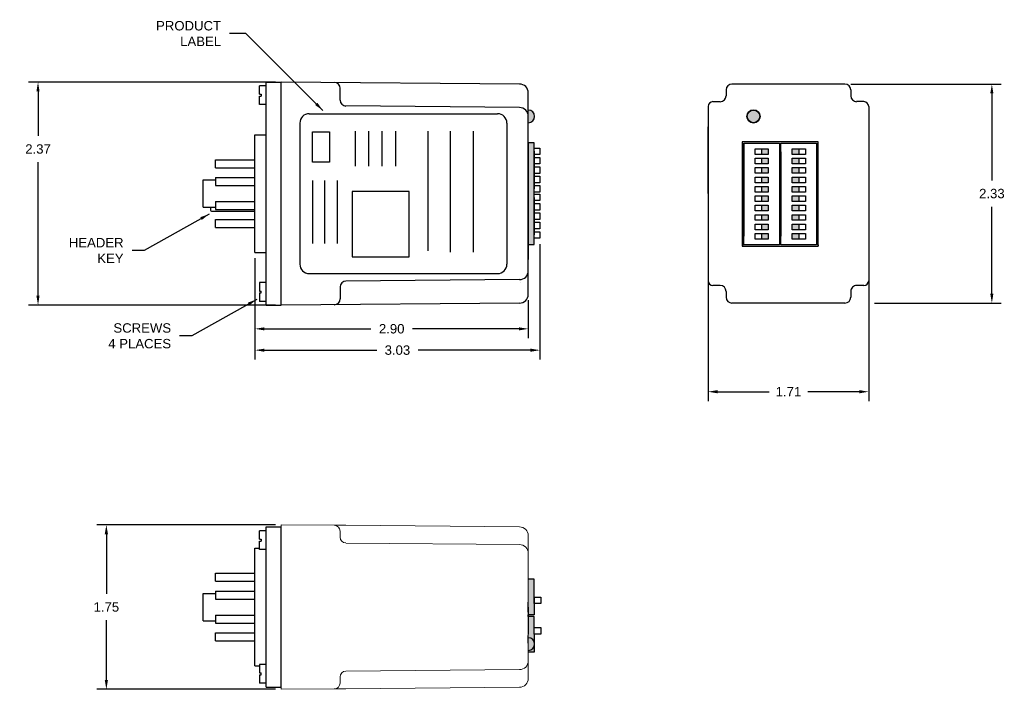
# Model space of a CAD drawing. Extents: x -11.9 to -1.5, y 7 to 14.1.
import ezdxf

# ---------------------------------------------------------------- set-up
doc = ezdxf.new("R2010")
doc.units = 0
doc.header["$LTSCALE"] = 0.5
doc.header["$MEASUREMENT"] = 0
doc.header["$PDMODE"] = 2
doc.header["$PDSIZE"] = 0.05
doc.linetypes.add('HIDDEN', pattern=[0.075, 0.05, -0.025])
doc.layers.get('0').update_dxf_attribs({"linetype": 'CONTINUOUS'})
doc.layers.get('DEFPOINTS').update_dxf_attribs({"linetype": 'CONTINUOUS'})
for name, color, linetype in [('ART', 7, 'CONTINUOUS'), ('CUTOUT', 254, 'CONTINUOUS'), ('DIM', 8, 'CONTINUOUS')]:
    doc.layers.add(name, color=color, linetype=linetype)
doc.styles.get("Standard").update_dxf_attribs({"font": 'ARIAL.TTF'})
doc.dimstyles.get("Standard").update_dxf_attribs({"dimtxt": 0.18, "dimasz": 0.18, "dimexe": 0.18, "dimexo": 0.0625, "dimgap": 0.09, "dimtad": 0, "dimtih": 1, "dimtoh": 1, "dimdec": 4, "dimzin": 0, "dimdsep": 46, "dimtxsty": 'STANDARD', "dimcen": 0.09, "dimadec": 0, "dimazin": 0, "dimtfac": 1, "dimtdec": 4, "dimtofl": 0, "dimtmove": 0, "dimatfit": 3, "dimfxl": 1, "dimtolj": 1, "dimtzin": 0, "dimarcsym": 0})

# ---------------------------------------------------------------- blocks, each defined once
blk = doc.blocks.new('*D23')
at = {"layer": 'DEFPOINTS', "color": 0}
for p in [(-4.62, 12.232), (-2.914, 12.232), (-2.914, 10.187)]:
    blk.add_point(p, dxfattribs=at)
at = {"layer": 'DIM', "color": 0, "lineweight": -2}
for p, q in [((-4.62, 12.169), (-4.62, 10.087)), ((-2.914, 12.169), (-2.914, 10.087)), ((-4.52, 10.187), (-3.972, 10.187)), ((-3.014, 10.187), (-3.561, 10.187))]:
    blk.add_line(p, q, dxfattribs=at)
at = {"layer": 'DIM', "color": 0}
for points in [[(-4.52, 10.204), (-4.52, 10.17), (-4.62, 10.187)], [(-3.014, 10.17), (-3.014, 10.204), (-2.914, 10.187)]]:
    blk.add_solid(points, dxfattribs=at)
at = {"layer": 'DIM', "color": 0, "insert": (-3.767, 10.187), "char_height": 0.1, "attachment_point": 5}
blk.add_mtext('\\A1;1.71', dxfattribs=at)
blk = doc.blocks.new('*D24')
at = {"layer": 'DEFPOINTS', "color": 0}
for p in [(-3.167, 13.459), (-2.914, 11.129), (-1.605, 11.129)]:
    blk.add_point(p, dxfattribs=at)
at = {"layer": 'DIM', "color": 0, "lineweight": -2}
for p, q in [((-3.104, 13.459), (-1.505, 13.459)), ((-1.605, 13.359), (-1.605, 12.435)), ((-1.605, 11.229), (-1.605, 12.153)), ((-2.851, 11.129), (-1.505, 11.129))]:
    blk.add_line(p, q, dxfattribs=at)
at = {"layer": 'DIM', "color": 0}
for points in [[(-1.589, 13.359), (-1.622, 13.359), (-1.605, 13.459)], [(-1.622, 11.229), (-1.589, 11.229), (-1.605, 11.129)]]:
    blk.add_solid(points, dxfattribs=at)
at = {"layer": 'DIM', "color": 0, "insert": (-1.605, 12.294), "char_height": 0.1, "attachment_point": 5}
blk.add_mtext('\\A1;2.33', dxfattribs=at)
blk = doc.blocks.new('*D25')
at = {"layer": 'DEFPOINTS', "color": 0}
for p in [(-9.156, 8.772), (-11.015, 7.022), (-9.156, 7.022)]:
    blk.add_point(p, dxfattribs=at)
at = {"layer": 'DIM', "color": 0, "lineweight": -2}
for p, q in [((-9.219, 8.772), (-11.115, 8.772)), ((-11.015, 8.672), (-11.015, 8.038)), ((-11.015, 7.122), (-11.015, 7.756)), ((-9.219, 7.022), (-11.115, 7.022))]:
    blk.add_line(p, q, dxfattribs=at)
at = {"layer": 'DIM', "color": 0}
for points in [[(-10.998, 8.672), (-11.032, 8.672), (-11.015, 8.772)], [(-11.032, 7.122), (-10.998, 7.122), (-11.015, 7.022)]]:
    blk.add_solid(points, dxfattribs=at)
at = {"layer": 'DIM', "color": 0, "insert": (-11.015, 7.897), "char_height": 0.1, "attachment_point": 5}
blk.add_mtext('\\A1;1.75', dxfattribs=at)
blk = doc.blocks.new('*D26')
at = {"layer": 'DEFPOINTS', "color": 0}
for p in [(-9.156, 13.481), (-11.741, 11.107), (-9.156, 11.107)]:
    blk.add_point(p, dxfattribs=at)
at = {"layer": 'DIM', "color": 0, "lineweight": -2}
for p, q in [((-9.218, 13.481), (-11.841, 13.481)), ((-11.741, 13.381), (-11.741, 12.909)), ((-11.741, 11.207), (-11.741, 12.627)), ((-9.218, 11.107), (-11.841, 11.107))]:
    blk.add_line(p, q, dxfattribs=at)
at = {"layer": 'DIM', "color": 0}
for points in [[(-11.725, 13.381), (-11.758, 13.381), (-11.741, 13.481)], [(-11.758, 11.207), (-11.725, 11.207), (-11.741, 11.107)]]:
    blk.add_solid(points, dxfattribs=at)
at = {"layer": 'DIM', "color": 0, "insert": (-11.741, 12.768), "char_height": 0.1, "attachment_point": 5}
blk.add_mtext('\\A1;2.37', dxfattribs=at)
blk = doc.blocks.new('*D27')
at = {"layer": 'DEFPOINTS', "color": 0}
for p in [(-9.436, 11.669), (-6.531, 11.223), (-6.531, 10.856)]:
    blk.add_point(p, dxfattribs=at)
at = {"layer": 'DIM', "color": 0, "lineweight": -2}
for p, q in [((-9.436, 11.607), (-9.436, 10.756)), ((-6.531, 11.16), (-6.531, 10.756)), ((-9.336, 10.856), (-8.204, 10.856)), ((-6.631, 10.856), (-7.763, 10.856))]:
    blk.add_line(p, q, dxfattribs=at)
at = {"layer": 'DIM', "color": 0}
for points in [[(-9.336, 10.872), (-9.336, 10.839), (-9.436, 10.856)], [(-6.631, 10.839), (-6.631, 10.872), (-6.531, 10.856)]]:
    blk.add_solid(points, dxfattribs=at)
at = {"layer": 'DIM', "color": 0, "insert": (-7.983, 10.856), "char_height": 0.1, "attachment_point": 5}
blk.add_mtext('\\A1;2.90', dxfattribs=at)
blk = doc.blocks.new('*D31')
at = {"layer": 'DEFPOINTS', "color": 0}
for p in [(-6.408, 11.819), (-9.436, 11.669), (-6.408, 10.629)]:
    blk.add_point(p, dxfattribs=at)
at = {"layer": 'DIM', "color": 0, "lineweight": -2}
for p, q in [((-6.408, 11.757), (-6.408, 10.529)), ((-9.436, 11.607), (-9.436, 10.529)), ((-9.336, 10.629), (-8.142, 10.629)), ((-6.508, 10.629), (-7.702, 10.629))]:
    blk.add_line(p, q, dxfattribs=at)
at = {"layer": 'DIM', "color": 0}
for points in [[(-9.336, 10.645), (-9.336, 10.612), (-9.436, 10.629)], [(-6.508, 10.612), (-6.508, 10.645), (-6.408, 10.629)]]:
    blk.add_solid(points, dxfattribs=at)
at = {"layer": 'DIM', "color": 0, "insert": (-7.922, 10.629), "char_height": 0.1, "attachment_point": 5}
blk.add_mtext('\\A1;3.03', dxfattribs=at)

msp = doc.modelspace()

# ---------------------------------------------------------------- hatches: boundary and pattern name
for color, points in [(256, [(-6.531, 13.182), (-6.531, 13.115), (-6.531, 13.048, 1)]), (250, [(-4.205, 13.115, 1), (-4.071, 13.115, 1)]), (18, [(-6.468, 11.754), (-6.468, 12.834), (-6.531, 12.834), (-6.531, 11.754)])]:
    msp.add_hatch(color=color).paths.add_polyline_path(points)
h = msp.add_hatch(color=18)
h.paths.add_polyline_path([(-3.982, 12.71), (-3.982, 12.77), (-4.052, 12.77), (-4.052, 12.71)])
h.paths.add_polyline_path([(-3.982, 12.61), (-3.982, 12.67), (-4.052, 12.67), (-4.052, 12.61)])
h.paths.add_polyline_path([(-3.982, 12.51), (-3.982, 12.57), (-4.052, 12.57), (-4.052, 12.51)])
h.paths.add_polyline_path([(-3.982, 12.41), (-3.982, 12.47), (-4.052, 12.47), (-4.052, 12.41)])
h.paths.add_polyline_path([(-3.982, 12.31), (-3.982, 12.37), (-4.052, 12.37), (-4.052, 12.31)])
h.paths.add_polyline_path([(-3.982, 12.21), (-3.982, 12.27), (-4.052, 12.27), (-4.052, 12.21)])
h.paths.add_polyline_path([(-3.982, 12.11), (-3.982, 12.17), (-4.052, 12.17), (-4.052, 12.11)])
h.paths.add_polyline_path([(-3.982, 12.01), (-3.982, 12.07), (-4.052, 12.07), (-4.052, 12.01)])
h.paths.add_polyline_path([(-3.982, 11.91), (-3.982, 11.97), (-4.052, 11.97), (-4.052, 11.91)])
h.paths.add_polyline_path([(-3.982, 11.81), (-3.982, 11.87), (-4.052, 11.87), (-4.052, 11.81)])
h.paths.add_polyline_path([(-3.657, 11.81), (-3.657, 11.87), (-3.727, 11.87), (-3.727, 11.81)])
h.paths.add_polyline_path([(-3.657, 11.91), (-3.657, 11.97), (-3.727, 11.97), (-3.727, 11.91)])
h.paths.add_polyline_path([(-3.657, 12.01), (-3.657, 12.07), (-3.727, 12.07), (-3.727, 12.01)])
h.paths.add_polyline_path([(-3.657, 12.11), (-3.657, 12.17), (-3.727, 12.17), (-3.727, 12.11)])
h.paths.add_polyline_path([(-3.657, 12.21), (-3.657, 12.27), (-3.727, 12.27), (-3.727, 12.21)])
h.paths.add_polyline_path([(-3.657, 12.31), (-3.657, 12.37), (-3.727, 12.37), (-3.727, 12.31)])
h.paths.add_polyline_path([(-3.657, 12.41), (-3.657, 12.47), (-3.727, 12.47), (-3.727, 12.41)])
h.paths.add_polyline_path([(-3.657, 12.51), (-3.657, 12.57), (-3.727, 12.57), (-3.727, 12.51)])
h.paths.add_polyline_path([(-3.657, 12.61), (-3.657, 12.67), (-3.727, 12.67), (-3.727, 12.61)])
h.paths.add_polyline_path([(-3.657, 12.71), (-3.657, 12.77), (-3.727, 12.77), (-3.727, 12.71)])
h = msp.add_hatch(color=18)
h.paths.add_polyline_path([(-6.468, 8.003), (-6.468, 8.193), (-6.531, 8.193), (-6.531, 7.813), (-6.468, 7.813)])
h.paths.add_polyline_path([(-6.468, 7.608), (-6.468, 7.798), (-6.531, 7.798), (-6.531, 7.674), (-6.531, 7.608), (-6.531, 7.57, -0.315787), (-6.468, 7.526)])
h.paths.add_polyline_path([(-6.468, 7.418), (-6.468, 7.481, -0.315787), (-6.531, 7.436), (-6.531, 7.418)])
at = {"layer": 'DIM'}
h = msp.add_hatch(color=18, dxfattribs=at)
h.paths.add_polyline_path([(-6.484, 7.551, 0.197337), (-6.531, 7.57), (-6.531, 7.551)])
h.paths.add_polyline_path([(-6.465, 7.492, 0.245568), (-6.484, 7.551), (-6.531, 7.551), (-6.531, 7.492)])
h.paths.add_polyline_path([(-6.531, 7.436, 0.364758), (-6.465, 7.492), (-6.531, 7.492), (-6.531, 7.474)])

# ---------------------------------------------------------------- linework, layer by layer
for p, q in [((-9.316, 13.44), (-9.386, 13.44)), ((-9.386, 13.35), (-9.386, 13.44)), ((-9.316, 11.107), (-9.316, 13.481)), ((-9.316, 13.481), (-9.156, 13.481)), ((-6.624, 13.459), (-9.156, 13.481)), ((-6.624, 13.459), (-9.156, 13.481)), ((-9.156, 11.107), (-9.156, 13.481)), ((-8.531, 13.288), (-8.531, 13.414)), ((-8.531, 13.288), (-8.531, 13.414)), ((-4.429, 13.397), (-4.429, 13.334)), ((-3.167, 13.459), (-4.367, 13.459)), ((-3.767, 13.459), (-4.147, 13.459)), ((-3.104, 13.397), (-3.104, 13.334)), ((-9.386, 13.35), (-9.37, 13.35)), ((-9.386, 13.33), (-9.37, 13.33)), ((-9.386, 13.24), (-9.386, 13.33)), ((-9.37, 13.35), (-9.37, 13.33)), ((-6.531, 11.223), (-6.531, 13.366)), ((-6.531, 11.223), (-6.531, 13.366)), ((-9.316, 13.24), (-9.386, 13.24)), ((-6.624, 13.209), (-8.469, 13.226)), ((-6.624, 13.209), (-8.469, 13.226)), ((-4.62, 13.222), (-4.62, 11.367)), ((-4.57, 13.272), (-4.492, 13.272)), ((-2.964, 13.272), (-3.042, 13.272)), ((-2.914, 13.222), (-2.914, 11.367)), ((-6.531, 13.115), (-6.531, 13.182)), ((-6.531, 12.294), (-6.531, 13.115)), ((-6.531, 13.004), (-6.531, 13.071)), ((-6.531, 12.294), (-6.531, 13.004)), ((-4.62, 12.294), (-4.62, 13.004)), ((-9.436, 11.669), (-9.436, 12.919)), ((-9.436, 12.919), (-9.316, 12.919)), ((-6.468, 12.834), (-6.531, 12.834)), ((-6.531, 12.834), (-6.531, 11.754)), ((-6.468, 11.754), (-6.468, 12.834)), ((-6.468, 11.754), (-6.468, 12.834)), ((-6.468, 12.744), (-6.468, 12.834)), ((-4.242, 12.845), (-4.257, 12.845)), ((-4.242, 12.83), (-4.242, 12.74)), ((-4.052, 12.77), (-4.052, 12.71)), ((-3.657, 12.77), (-3.657, 12.71)), ((-3.452, 12.83), (-3.452, 12.845)), ((-6.468, 12.744), (-6.468, 12.644)), ((-4.242, 12.74), (-4.242, 12.64)), ((-4.052, 12.67), (-4.052, 12.61)), ((-3.847, 12.74), (-3.847, 12.64)), ((-3.657, 12.67), (-3.657, 12.61)), ((-9.856, 12.654), (-9.436, 12.654)), ((-9.856, 12.569), (-9.856, 12.654)), ((-9.856, 12.569), (-9.436, 12.569)), ((-6.468, 12.644), (-6.468, 12.544)), ((-4.242, 12.64), (-4.242, 12.54)), ((-4.052, 12.57), (-4.052, 12.51)), ((-3.847, 12.64), (-3.847, 12.54)), ((-3.657, 12.57), (-3.657, 12.51)), ((-9.856, 12.464), (-9.436, 12.464)), ((-9.856, 12.464), (-9.856, 12.379)), ((-6.468, 12.544), (-6.468, 12.444)), ((-4.242, 12.54), (-4.242, 12.44)), ((-4.052, 12.47), (-4.052, 12.41)), ((-3.847, 12.54), (-3.847, 12.44)), ((-3.657, 12.47), (-3.657, 12.41)), ((-9.986, 12.149), (-9.986, 12.439)), ((-9.986, 12.439), (-9.856, 12.439)), ((-9.856, 12.379), (-9.436, 12.379)), ((-6.468, 12.444), (-6.468, 12.344)), ((-4.242, 12.44), (-4.242, 12.34)), ((-4.052, 12.37), (-4.052, 12.31)), ((-3.847, 12.44), (-3.847, 12.34)), ((-3.657, 12.37), (-3.657, 12.31)), ((-6.531, 12.294), (-6.531, 11.624)), ((-6.468, 12.254), (-6.468, 12.344)), ((-6.468, 12.254), (-6.468, 12.154)), ((-4.62, 12.294), (-4.62, 11.624)), ((-4.62, 12.294), (-4.62, 11.624)), ((-4.242, 12.34), (-4.242, 12.24)), ((-4.052, 12.27), (-4.052, 12.21)), ((-3.847, 12.34), (-3.847, 12.24)), ((-3.657, 12.27), (-3.657, 12.21)), ((-9.986, 12.149), (-9.856, 12.149)), ((-9.91, 12.149), (-9.91, 12.126)), ((-9.856, 12.209), (-9.436, 12.209)), ((-9.856, 12.209), (-9.856, 12.124)), ((-6.468, 12.154), (-6.468, 12.054)), ((-4.242, 12.24), (-4.242, 12.14)), ((-4.242, 12.14), (-4.242, 12.04)), ((-4.052, 12.17), (-4.052, 12.11)), ((-3.847, 12.24), (-3.847, 12.14)), ((-3.847, 12.14), (-3.847, 12.04)), ((-3.657, 12.17), (-3.657, 12.11)), ((-9.89, 12.106), (-9.436, 12.106)), ((-9.856, 12.124), (-9.436, 12.124)), ((-6.468, 12.054), (-6.468, 11.954)), ((-4.242, 12.04), (-4.242, 11.94)), ((-4.052, 12.07), (-4.052, 12.01)), ((-3.847, 12.04), (-3.847, 11.94)), ((-3.657, 12.07), (-3.657, 12.01)), ((-9.856, 12.019), (-9.436, 12.019)), ((-9.856, 11.934), (-9.856, 12.019)), ((-9.856, 11.934), (-9.436, 11.934)), ((-6.468, 11.954), (-6.468, 11.854)), ((-4.242, 11.94), (-4.242, 11.84)), ((-4.052, 11.97), (-4.052, 11.91)), ((-3.847, 11.94), (-3.847, 11.84)), ((-3.657, 11.97), (-3.657, 11.91)), ((-4.052, 11.87), (-4.052, 11.81)), ((-3.657, 11.87), (-3.657, 11.81)), ((-6.531, 11.754), (-6.468, 11.754)), ((-4.242, 11.735), (-4.257, 11.735)), ((-3.452, 11.75), (-3.452, 11.735)), ((-9.436, 11.669), (-9.316, 11.669)), ((-9.316, 11.348), (-9.386, 11.348)), ((-9.386, 11.348), (-9.386, 11.258)), ((-8.531, 11.301), (-8.531, 11.174)), ((-8.531, 11.301), (-8.531, 11.174)), ((-6.624, 11.379), (-8.469, 11.363)), ((-6.624, 11.379), (-8.469, 11.363)), ((-6.616, 11.352), (-6.616, 11.352)), ((-4.492, 11.317), (-4.57, 11.317)), ((-2.964, 11.317), (-3.042, 11.317)), ((-9.386, 11.258), (-9.37, 11.258)), ((-9.386, 11.238), (-9.37, 11.238)), ((-9.386, 11.238), (-9.386, 11.148)), ((-9.37, 11.238), (-9.37, 11.258)), ((-4.429, 11.254), (-4.429, 11.192)), ((-3.104, 11.254), (-3.104, 11.192)), ((-9.316, 11.148), (-9.386, 11.148)), ((-9.316, 11.107), (-9.156, 11.107)), ((-6.624, 11.129), (-9.156, 11.107)), ((-6.624, 11.129), (-9.156, 11.107)), ((-3.167, 11.129), (-4.367, 11.129)), ((-3.767, 11.129), (-3.872, 11.129)), ((-9.386, 8.618), (-9.386, 8.708)), ((-9.317, 8.708), (-9.386, 8.708)), ((-9.316, 7.044), (-9.316, 8.75)), ((-9.316, 8.75), (-9.156, 8.75)), ((-9.156, 7.044), (-9.156, 8.75)), ((-9.386, 8.618), (-9.371, 8.618)), ((-9.386, 8.598), (-9.371, 8.598)), ((-9.386, 8.508), (-9.386, 8.598)), ((-9.371, 8.618), (-9.371, 8.598)), ((-9.436, 7.272), (-9.436, 8.522)), ((-9.436, 8.522), (-9.386, 8.522)), ((-9.317, 8.508), (-9.386, 8.508)), ((-9.856, 8.257), (-9.436, 8.257)), ((-9.856, 8.172), (-9.856, 8.257)), ((-9.856, 8.172), (-9.436, 8.172)), ((-6.468, 8.193), (-6.531, 8.193)), ((-6.468, 8.003), (-6.468, 8.193)), ((-9.856, 8.067), (-9.436, 8.067)), ((-9.856, 8.067), (-9.856, 7.982)), ((-9.986, 7.752), (-9.986, 8.042)), ((-9.986, 8.042), (-9.856, 8.042)), ((-9.856, 7.982), (-9.436, 7.982)), ((-6.468, 8.003), (-6.468, 7.813)), ((-6.531, 7.844), (-6.531, 7.949)), ((-6.531, 7.897), (-6.531, 7.608)), ((-9.986, 7.752), (-9.856, 7.752)), ((-9.856, 7.812), (-9.436, 7.812)), ((-9.856, 7.812), (-9.856, 7.727)), ((-6.468, 7.813), (-6.531, 7.813)), ((-6.531, 7.798), (-6.531, 7.813)), ((-6.468, 7.798), (-6.531, 7.798)), ((-6.468, 7.608), (-6.468, 7.798)), ((-9.856, 7.727), (-9.436, 7.727)), ((-9.856, 7.622), (-9.436, 7.622)), ((-9.856, 7.537), (-9.856, 7.622)), ((-9.856, 7.537), (-9.436, 7.537)), ((-6.531, 7.527), (-6.531, 7.594)), ((-6.531, 7.513), (-6.531, 7.58)), ((-6.468, 7.608), (-6.468, 7.418)), ((-9.156, 7.044), (-9.156, 7.417)), ((-6.468, 7.418), (-6.531, 7.418)), ((-9.436, 7.272), (-9.386, 7.272)), ((-9.386, 7.286), (-9.386, 7.196)), ((-9.317, 7.286), (-9.386, 7.286)), ((-9.386, 7.196), (-9.371, 7.196)), ((-9.386, 7.176), (-9.386, 7.086)), ((-9.386, 7.176), (-9.371, 7.176)), ((-9.371, 7.176), (-9.371, 7.196)), ((-9.317, 7.086), (-9.386, 7.086)), ((-9.316, 7.044), (-9.156, 7.044))]:
    msp.add_line(p, q)
at = {"color": 7, "linetype": 'Continuous', "lineweight": 15}
for p, q in [((-6.531, 13.13), (-6.531, 12.5)), ((-6.531, 13.13), (-6.531, 12.5)), ((-8.593, 8.767), (-9.156, 8.772)), ((-9.156, 8.647), (-9.156, 8.772)), ((-8.469, 8.766), (-8.593, 8.767)), ((-8.531, 8.704), (-8.531, 8.647)), ((-8.469, 8.766), (-6.624, 8.75)), ((-9.156, 8.647), (-9.156, 7.147)), ((-8.531, 8.647), (-8.531, 8.641)), ((-6.531, 8.656), (-6.531, 8.647)), ((-6.531, 8.647), (-6.531, 8.468)), ((-8.469, 8.578), (-6.624, 8.562)), ((-6.531, 8.468), (-6.531, 7.325)), ((-6.531, 8.222), (-6.531, 8.022)), ((-6.531, 7.822), (-6.531, 7.622)), ((-6.531, 7.674), (-6.531, 7.474)), ((-6.531, 7.325), (-6.531, 7.147)), ((-6.624, 7.231), (-8.469, 7.215)), ((-9.156, 7.022), (-9.156, 7.147)), ((-8.531, 7.153), (-8.531, 7.147)), ((-8.531, 7.147), (-8.531, 7.089)), ((-6.531, 7.147), (-6.531, 7.138)), ((-8.593, 7.027), (-9.156, 7.022)), ((-8.593, 7.027), (-8.469, 7.028)), ((-6.624, 7.044), (-8.469, 7.028))]:
    msp.add_line(p, q, dxfattribs=at)
at = {"color": 7, "linetype": 'HIDDEN', "lineweight": 0}
msp.add_line((-9.156, 8.494), (-9.156, 7.3), dxfattribs=at)
for points in [[(-6.468, 12.709), (-6.468, 12.779), (-6.408, 12.779), (-6.408, 12.709)], [(-4.257, 12.845), (-4.257, 11.735), (-3.452, 11.735), (-3.452, 12.845)], [(-4.242, 11.75), (-4.242, 12.83), (-3.862, 12.83), (-3.862, 11.75)], [(-4.122, 12.71), (-4.122, 12.77), (-3.982, 12.77), (-3.982, 12.71)], [(-3.847, 11.75), (-3.847, 12.83), (-3.467, 12.83), (-3.467, 11.75)], [(-3.727, 12.71), (-3.727, 12.77), (-3.587, 12.77), (-3.587, 12.71)], [(-6.468, 12.609), (-6.468, 12.679), (-6.408, 12.679), (-6.408, 12.609)], [(-4.122, 12.61), (-4.122, 12.67), (-3.982, 12.67), (-3.982, 12.61)], [(-3.727, 12.61), (-3.727, 12.67), (-3.587, 12.67), (-3.587, 12.61)], [(-6.468, 12.509), (-6.468, 12.579), (-6.408, 12.579), (-6.408, 12.509)], [(-4.122, 12.51), (-4.122, 12.57), (-3.982, 12.57), (-3.982, 12.51)], [(-3.727, 12.51), (-3.727, 12.57), (-3.587, 12.57), (-3.587, 12.51)], [(-6.468, 12.409), (-6.468, 12.479), (-6.408, 12.479), (-6.408, 12.409)], [(-4.122, 12.41), (-4.122, 12.47), (-3.982, 12.47), (-3.982, 12.41)], [(-3.727, 12.41), (-3.727, 12.47), (-3.587, 12.47), (-3.587, 12.41)], [(-6.468, 12.309), (-6.468, 12.379), (-6.408, 12.379), (-6.408, 12.309)], [(-4.122, 12.31), (-4.122, 12.37), (-3.982, 12.37), (-3.982, 12.31)], [(-3.727, 12.31), (-3.727, 12.37), (-3.587, 12.37), (-3.587, 12.31)], [(-6.468, 12.219), (-6.468, 12.289), (-6.408, 12.289), (-6.408, 12.219)], [(-4.122, 12.21), (-4.122, 12.27), (-3.982, 12.27), (-3.982, 12.21)], [(-3.727, 12.21), (-3.727, 12.27), (-3.587, 12.27), (-3.587, 12.21)], [(-6.468, 12.119), (-6.468, 12.189), (-6.408, 12.189), (-6.408, 12.119)], [(-4.122, 12.11), (-4.122, 12.17), (-3.982, 12.17), (-3.982, 12.11)], [(-3.727, 12.11), (-3.727, 12.17), (-3.587, 12.17), (-3.587, 12.11)], [(-6.468, 12.019), (-6.468, 12.089), (-6.408, 12.089), (-6.408, 12.019)], [(-4.122, 12.01), (-4.122, 12.07), (-3.982, 12.07), (-3.982, 12.01)], [(-3.727, 12.01), (-3.727, 12.07), (-3.587, 12.07), (-3.587, 12.01)], [(-6.468, 11.919), (-6.468, 11.989), (-6.408, 11.989), (-6.408, 11.919)], [(-4.122, 11.91), (-4.122, 11.97), (-3.982, 11.97), (-3.982, 11.91)], [(-3.727, 11.91), (-3.727, 11.97), (-3.587, 11.97), (-3.587, 11.91)], [(-6.468, 11.819), (-6.468, 11.889), (-6.408, 11.889), (-6.408, 11.819)], [(-4.122, 11.81), (-4.122, 11.87), (-3.982, 11.87), (-3.982, 11.81)], [(-3.727, 11.81), (-3.727, 11.87), (-3.587, 11.87), (-3.587, 11.81)], [(-6.468, 7.933), (-6.468, 8.003), (-6.398, 8.003), (-6.398, 7.933)], [(-6.468, 7.608), (-6.468, 7.678), (-6.398, 7.678), (-6.398, 7.608)]]:
    msp.add_lwpolyline(points, close=True)
msp.add_circle((-4.138, 13.115), 0.067)
for centre, radius, start, end in [((-8.593, 13.414), 0.0625, 0, 89.5), ((-6.625, 13.366), 0.0937, 0, 89.5), ((-6.625, 13.366), 0.0937, 0, 89.5), ((-4.367, 13.397), 0.0625, 90, 180), ((-3.167, 13.397), 0.0625, 0, 90), ((-4.492, 13.334), 0.0625, 270, 0), ((-3.042, 13.334), 0.0625, 180, 270), ((-8.468, 13.288), 0.0625, 180, 269.5), ((-8.468, 13.288), 0.0625, 180, 269.5), ((-6.625, 13.116), 0.0937, 0, 89.5), ((-6.625, 13.116), 0.0937, 0, 89.5), ((-4.57, 13.222), 0.05, 90, 180), ((-2.964, 13.222), 0.05, 0, 90), ((-6.531, 13.115), 0.067, 270, 90), ((-9.89, 12.126), 0.02, 180, 270), ((-6.625, 11.473), 0.0937, 270.5, 0), ((-6.625, 11.473), 0.0937, 270.5, 0), ((-8.468, 11.301), 0.0625, 90.5, 180), ((-8.468, 11.301), 0.0625, 90.5, 180), ((-4.57, 11.367), 0.05, 180, 270), ((-4.492, 11.254), 0.0625, 0, 90), ((-3.042, 11.254), 0.0625, 89.9322, 180), ((-2.964, 11.367), 0.05, 270, 0), ((-6.625, 11.223), 0.0937, 270.5, 0), ((-6.625, 11.223), 0.0937, 270.5, 0), ((-8.593, 11.174), 0.0625, 270.5, 0), ((-8.593, 11.174), 0.0625, 270.5, 0), ((-4.367, 11.192), 0.0625, 180, 270), ((-3.167, 11.192), 0.0625, 270, 0), ((-6.531, 7.503), 0.067, 270, 90)]:
    msp.add_arc(centre, radius, start, end)
at = {"color": 7, "linetype": 'Continuous', "lineweight": 15}
for centre, radius, start, end in [((-8.594, 8.704), 0.0625, 0, 89.5), ((-6.625, 8.656), 0.094, 0, 89.5), ((-8.469, 8.641), 0.0625, 180, 269.5), ((-6.625, 8.468), 0.094, 0, 89.5), ((-6.625, 7.325), 0.094, 270.5, 0), ((-8.469, 7.153), 0.0625, 90.5, 180), ((-6.625, 7.138), 0.094, 270.5, 0), ((-8.594, 7.089), 0.0625, 270.5, 0)]:
    msp.add_arc(centre, radius, start, end, dxfattribs=at)
at = {"layer": 'ART'}
for p, q in [((-8.859, 13.144), (-6.859, 13.144)), ((-8.959, 13.044), (-8.959, 11.544)), ((-6.759, 13.044), (-6.759, 11.544)), ((-8.372, 12.959), (-8.372, 12.585)), ((-8.228, 12.959), (-8.228, 12.585)), ((-8.088, 12.959), (-8.088, 12.585)), ((-7.943, 12.959), (-7.943, 12.585)), ((-7.598, 12.959), (-7.598, 11.687)), ((-7.36, 12.959), (-7.36, 11.672)), ((-7.118, 12.959), (-7.118, 11.672)), ((-8.825, 12.432), (-8.825, 11.764)), ((-8.697, 12.432), (-8.697, 11.764)), ((-8.564, 12.432), (-8.564, 11.764)), ((-8.859, 11.444), (-6.859, 11.444))]:
    msp.add_line(p, q, dxfattribs=at)
for points in [[(-8.824, 12.952), (-8.645, 12.952), (-8.645, 12.628), (-8.824, 12.628)], [(-7.797, 12.317), (-8.403, 12.317), (-8.403, 11.62), (-7.797, 11.62)]]:
    msp.add_lwpolyline(points, close=True, dxfattribs=at)
for centre, start, end in [((-8.859, 13.044), 90, 180), ((-6.859, 13.044), 0, 90), ((-8.859, 11.544), 180, 270), ((-6.859, 11.544), 270, 0)]:
    msp.add_arc(centre, 0.1, start, end, dxfattribs=at)
at = {"layer": 'CUTOUT', "color": 250}
msp.add_circle((-4.138, 13.115), 0.0705, dxfattribs=at)
at = {"layer": 'DIM'}
for q in [(-6.531, 12.815), (-6.531, 11.594)]:
    msp.add_line((-6.531, 12.294), q, dxfattribs=at)

# ---------------------------------------------------------------- texts
at = {"layer": 'DEFPOINTS', "char_height": 0.1, "attachment_point": 6}
for s, insert in [('PRODUCT\\PLABEL', (-9.796, 13.996)), ('\\A1;HEADER\\PKEY', (-10.832, 11.689)), ('SCREWS\\P4 PLACES', (-10.327, 10.781))]:
    msp.add_mtext(s, dxfattribs=dict(at, insert=insert))

# ---------------------------------------------------------------- dimensions: what is measured, and where the dimension line sits
at = {"layer": 'DIM'}
for base, p1, p2, picture, middle in [((-11.741, 11.107), (-9.156, 13.481), (-9.156, 11.107), '*D26', (-11.741, 12.768)), ((-1.605, 11.129), (-3.167, 13.459), (-2.914, 11.129), '*D24', (-1.605, 12.294)), ((-11.015, 7.022), (-9.156, 8.772), (-9.156, 7.022), '*D25', (-11.015, 7.897))]:
    dim = msp.add_linear_dim(base=base, p1=p1, p2=p2, angle=90, dimstyle='STANDARD', override={"dimtxt": 0.1, "dimasz": 0.1, "dimexe": 0.1, "dimdec": 2, "dimtdec": 3}, dxfattribs=at)
    dim.commit()
    dim.dimension.update_dxf_attribs({"geometry": picture, "text_midpoint": middle, "dimtype": 160})
for base, p1, p2, picture, middle in [((-2.914, 10.187), (-4.62, 12.232), (-2.914, 12.232), '*D23', (-3.767, 10.187)), ((-6.408, 10.629), (-9.436, 11.669), (-6.408, 11.819), '*D31', (-7.922, 10.629)), ((-6.5312, 10.8558), (-9.4356, 11.6693), (-6.5312, 11.2229), '*D27', (-7.9834, 10.8558))]:
    dim = msp.add_linear_dim(base=base, p1=p1, p2=p2, dimstyle='STANDARD', override={"dimtxt": 0.1, "dimasz": 0.1, "dimexe": 0.1, "dimdec": 2, "dimtdec": 3}, dxfattribs=at)
    dim.commit()
    dim.dimension.update_dxf_attribs({"geometry": picture, "text_midpoint": middle})

# ---------------------------------------------------------------- leaders
at = {"layer": 'DEFPOINTS', "annotation_type": 0, "has_hookline": 1, "hookline_direction": 1}
for points, text_width in [([(-8.713, 13.177), (-9.534, 13.996), (-9.706, 13.996)], 0.677), ([(-9.922, 12.077), (-10.613, 11.689), (-10.742, 11.689)], 0.569), ([(-9.417, 11.169), (-10.108, 10.781), (-10.237, 10.781)], 0.658)]:
    msp.add_leader(points, dimstyle='STANDARD', override={"dimtxt": 0.1, "dimasz": 0.1, "dimexe": 0.1, "dimdec": 3, "dimtdec": 3}, dxfattribs=dict(at, text_width=text_width))

doc.saveas('drawing.dxf')
